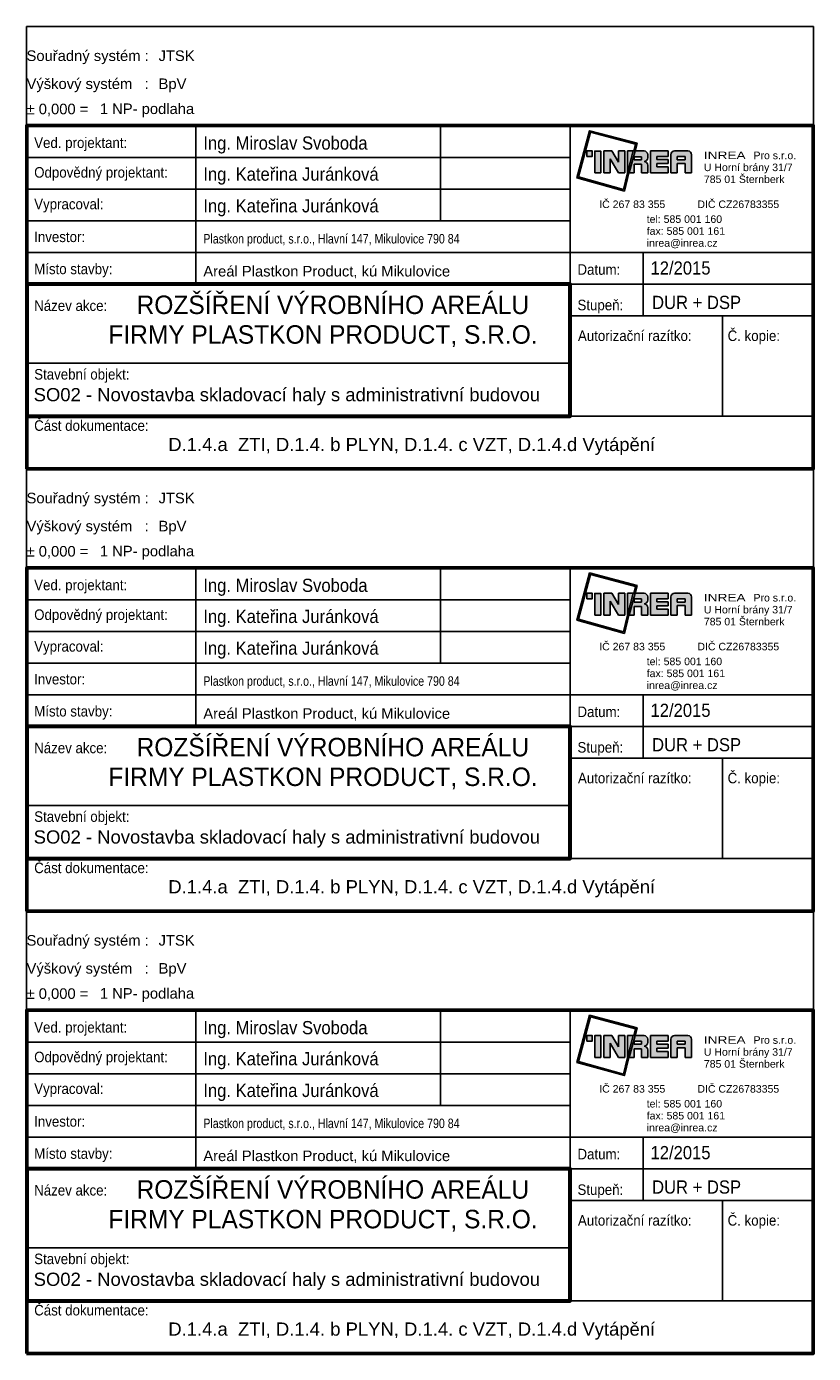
# Model space of a CAD drawing. Header units: millimetres. Extents: x 6435372 to 6591231, y 1734588 to 1852854.
# Tile 1 of 12: x 6435372 to 6450271, y 1734588 to 1759728. Entities that reach past the tile are written whole.
import ezdxf
from ezdxf.enums import TextEntityAlignment as Align

# ---------------------------------------------------------------- set-up
doc = ezdxf.new("R2010")
doc.units = ezdxf.units.MM
doc.layers.add('IN_RAZITKO', color=7, linetype='Continuous')
doc.styles.add('ari-rom-uni', font='arial.ttf')
doc.styles.add('ARIAL', font='arial.ttf')

# ---------------------------------------------------------------- blocks, each defined once
blk = doc.blocks.new('RAZÍTKO VÝKRES')
at = {"layer": 'IN_RAZITKO'}
blk.add_hatch(color=256, dxfattribs=at).paths.add_polyline_path([(-3.869, 7.655), (-3.904, 7.527), (-3.878, 7.527), (-3.839, 7.673), (-4.74, 7.912), (-4.978, 7.018), (-4.08, 6.768), (-3.993, 7.115), (-4.019, 7.115), (-4.098, 6.799), (-4.947, 7.035), (-4.722, 7.882)])
h = blk.add_hatch(color=256, dxfattribs=at)
h.paths.add_polyline_path([(-4.687, 7.527), (-4.792, 7.527), (-4.792, 7.423), (-4.687, 7.423)])
h.paths.add_polyline_path([(-4.527, 7.526), (-4.642, 7.526), (-4.642, 7.115), (-4.527, 7.115)])
h.paths.add_polyline_path([(-4.317, 7.527), (-4.468, 7.527), (-4.468, 7.115), (-4.349, 7.115), (-4.349, 7.381), (-4.189, 7.115), (-4.07, 7.115), (-4.07, 7.527), (-4.189, 7.527), (-4.189, 7.315)])
h.paths.add_polyline_path([(-3.913, 7.527), (-4.023, 7.527), (-4.023, 7.115)])
h.paths.add_polyline_path([(-3.708, 7.527), (-3.877, 7.527), (-3.987, 7.115), (-3.894, 7.115), (-3.894, 7.277), (-3.757, 7.277), (-3.757, 7.115), (-3.638, 7.115), (-3.638, 7.257, 0.414214), (-3.708, 7.327, 0.414214), (-3.638, 7.397), (-3.638, 7.457, 0.414214)])
h.paths.add_polyline_path([(-3.757, 7.419), (-3.757, 7.362), (-3.894, 7.362), (-3.894, 7.419)], flags=16)
h.paths.add_polyline_path([(-3.253, 7.527), (-3.588, 7.527), (-3.588, 7.115), (-3.253, 7.115), (-3.253, 7.225), (-3.465, 7.225), (-3.465, 7.287), (-3.253, 7.287), (-3.253, 7.366), (-3.465, 7.366), (-3.465, 7.421), (-3.253, 7.421)])
h.paths.add_polyline_path([(-2.877, 7.527), (-3.131, 7.527, 0.414214), (-3.201, 7.457), (-3.201, 7.115), (-3.081, 7.115), (-3.081, 7.293), (-2.931, 7.293), (-2.931, 7.115), (-2.807, 7.115), (-2.807, 7.457, 0.414214)])
h.paths.add_polyline_path([(-2.931, 7.421), (-2.931, 7.362), (-3.081, 7.362), (-3.081, 7.421)], flags=16)
at = {"layer": 'IN_RAZITKO', "color": 7}
for p, q in [((-12.195, 8.005), (-12.195, 5.005)), ((-7.564, 8.005), (-7.564, 6.205)), ((-5.108, 2.651), (-5.108, 8.005)), ((-15.395, 7.405), (-5.108, 7.405)), ((-15.395, 6.805), (-5.108, 6.805)), ((-15.395, 6.205), (-5.108, 6.205)), ((-15.395, 5.605), (-5.108, 5.605)), ((-5.108, 5.605), (-0.505, 5.605)), ((-3.727, 5.605), (-3.727, 4.405)), ((-5.108, 5.005), (-0.505, 5.005)), ((-5.108, 4.405), (-0.505, 4.405)), ((-2.225, 4.405), (-2.225, 2.505)), ((-15.395, 3.505), (-5.108, 3.505))]:
    blk.add_line(p, q, dxfattribs=at)
at = {"layer": 'IN_RAZITKO'}
for p, q in [((-4.468, 7.527), (-4.317, 7.527)), ((-4.468, 7.527), (-4.468, 7.115)), ((-4.349, 7.115), (-4.349, 7.381)), ((-4.349, 7.381), (-4.189, 7.115)), ((-4.317, 7.527), (-4.189, 7.315)), ((-4.189, 7.315), (-4.189, 7.527)), ((-4.189, 7.527), (-4.07, 7.527)), ((-4.07, 7.115), (-4.07, 7.527)), ((-4.023, 7.115), (-4.023, 7.527)), ((-3.913, 7.527), (-4.023, 7.115)), ((-4.023, 7.527), (-3.913, 7.527)), ((-3.877, 7.527), (-3.987, 7.115)), ((-3.878, 7.527), (-3.904, 7.527)), ((-3.894, 7.362), (-3.894, 7.419)), ((-3.757, 7.419), (-3.894, 7.419)), ((-3.757, 7.362), (-3.894, 7.362)), ((-3.877, 7.527), (-3.708, 7.527)), ((-3.757, 7.362), (-3.757, 7.419)), ((-3.638, 7.397), (-3.638, 7.457)), ((-3.588, 7.527), (-3.588, 7.115)), ((-3.588, 7.527), (-3.253, 7.527)), ((-3.253, 7.421), (-3.465, 7.421)), ((-3.465, 7.421), (-3.465, 7.366)), ((-3.253, 7.366), (-3.465, 7.366)), ((-3.253, 7.527), (-3.253, 7.421)), ((-3.253, 7.421), (-3.253, 7.527)), ((-3.253, 7.366), (-3.253, 7.287)), ((-3.201, 7.115), (-3.201, 7.457)), ((-3.131, 7.527), (-2.877, 7.527)), ((-2.931, 7.421), (-3.081, 7.421)), ((-3.081, 7.421), (-3.081, 7.362)), ((-3.081, 7.362), (-2.931, 7.362)), ((-2.931, 7.293), (-3.081, 7.293)), ((-3.081, 7.293), (-3.081, 7.115)), ((-2.931, 7.362), (-2.931, 7.421)), ((-2.931, 7.115), (-2.931, 7.293)), ((-2.807, 7.115), (-2.807, 7.457)), ((-4.468, 7.115), (-4.349, 7.115)), ((-4.189, 7.115), (-4.07, 7.115)), ((-3.993, 7.115), (-4.019, 7.115)), ((-3.987, 7.115), (-3.894, 7.115)), ((-3.894, 7.115), (-3.894, 7.277)), ((-3.894, 7.277), (-3.757, 7.277)), ((-3.757, 7.277), (-3.757, 7.115)), ((-3.757, 7.115), (-3.638, 7.115)), ((-3.638, 7.257), (-3.638, 7.115)), ((-3.588, 7.115), (-3.253, 7.115)), ((-3.253, 7.287), (-3.465, 7.287)), ((-3.465, 7.287), (-3.465, 7.225)), ((-3.465, 7.225), (-3.253, 7.225)), ((-3.253, 7.225), (-3.253, 7.115)), ((-3.201, 7.115), (-3.081, 7.115)), ((-2.931, 7.115), (-2.807, 7.115)), ((-5.108, 2.505), (-0.505, 2.505))]:
    blk.add_line(p, q, dxfattribs=at)
at = {"layer": 'IN_RAZITKO', "lineweight": 50}
for points in [[(-15.4, 1.505), (-0.5, 1.505), (-0.5, 8.01), (-15.4, 8.01)], [(-15.395, 1.51), (-0.505, 1.51), (-0.505, 8.005), (-15.395, 8.005)]]:
    blk.add_lwpolyline(points, close=True, dxfattribs=at)
at = {"layer": 'IN_RAZITKO'}
for points in [[(-3.878, 7.527), (-3.839, 7.673), (-4.74, 7.912), (-4.978, 7.018), (-4.08, 6.768), (-3.993, 7.115)], [(-3.904, 7.527), (-3.869, 7.655), (-4.722, 7.882), (-4.947, 7.035), (-4.098, 6.799), (-4.019, 7.115)]]:
    blk.add_lwpolyline(points, dxfattribs=at)
for points in [[(-4.792, 7.423), (-4.687, 7.423), (-4.687, 7.527), (-4.792, 7.527)], [(-4.642, 7.115), (-4.527, 7.115), (-4.527, 7.526), (-4.642, 7.526)]]:
    blk.add_lwpolyline(points, close=True, dxfattribs=at)
at = {"layer": 'IN_RAZITKO', "lineweight": 60}
blk.add_lwpolyline([(-15.395, 2.505), (-5.108, 2.505), (-5.108, 5.005), (-15.395, 5.005)], close=True, dxfattribs=at)
at = {"layer": 'IN_RAZITKO'}
for centre, start, end in [((-3.708, 7.457), 0, 90), ((-3.708, 7.397), 270, 0), ((-3.708, 7.257), 0, 90), ((-3.131, 7.457), 90, 180), ((-2.877, 7.457), 0, 90)]:
    blk.add_arc(centre, 0.07, start, end, dxfattribs=at)
at = {"layer": 'IN_RAZITKO', "style": 'ARIAL'}
for s, p in [('Souřadný systém :', (-15.4, 9.432)), ('Výškový systém   :', (-15.4, 8.901)), ('± 0,000 =', (-15.4, 8.423))]:
    blk.add_text(s, height=0.2, dxfattribs=at).set_placement(p, align=Align.TOP_LEFT)
at = {"layer": 'IN_RAZITKO', "color": 3, "style": 'ARIAL'}
for s, p in [('JTSK', (-12.9, 9.432)), ('BpV', (-12.9, 8.901))]:
    blk.add_text(s, height=0.2, dxfattribs=at).set_placement(p, align=Align.TOP_LEFT)
at = {"layer": 'IN_RAZITKO', "color": 7, "style": 'ari-rom-uni', "width": 0.9}
for s, p in [('Ved. projektant:', (-15.255, 7.584)), ('Odpovědný projektant:', (-15.255, 7.022)), ('Vypracoval:', (-15.255, 6.422)), ('Investor:', (-15.255, 5.801)), ('Místo stavby:', (-15.255, 5.193)), ('Datum:', (-4.968, 5.182)), ('Název akce:', (-15.255, 4.497)), ('Stupeň:', (-4.968, 4.509)), ('Autorizační razítko:', (-4.959, 3.927)), ('Č. kopie:', (-2.125, 3.927)), ('Stavební objekt:', (-15.255, 3.197)), ('Část dokumentace:', (-15.255, 2.225))]:
    blk.add_text(s, height=0.2, dxfattribs=at).set_placement(p)
at = {"layer": 'IN_RAZITKO', "style": 'ari-rom-uni'}
for s, p in [('U Horní brány 31/7', (-2.575, 7.103)), ('                 Pro s.r.o.', (-2.575, 7.329)), ('785 01 Šternberk', (-2.575, 6.877)), ('IČ 267 83 355           DIČ CZ26783355', (-4.556, 6.404)), ('tel: 585 001 160', (-3.657, 6.122)), ('fax: 585 001 161', (-3.657, 5.896)), ('inrea@inrea.cz', (-3.657, 5.67))]:
    blk.add_text(s, height=0.1425, dxfattribs=at).set_placement(p, align=Align.BOTTOM_LEFT)
at = {"layer": 'IN_RAZITKO', "style": 'ari-rom-uni', "width": 1.3}
blk.add_text('INREA', height=0.1425, dxfattribs=at).set_placement((-2.575, 7.331), align=Align.BOTTOM_LEFT)
at = {"layer": 'IN_RAZITKO', "color": 3, "style": 'ARIAL'}
blk.add_attdef('NULA', (-14.012, 8.227), '', height=0.2, dxfattribs=at)
at = {"layer": 'IN_RAZITKO', "style": 'ari-rom-uni', "width": 0.9, "flags": 12}
for tag, p, height in [('VEDOUCÍ-PROJEKTANT', (-12.053, 7.553), 0.25), ('ODPOVĚDNÝ-PROJEKTANT', (-12.053, 6.964), 0.25), ('VYPRACOVAL', (-12.053, 6.363), 0.25), ('INVESTOR', (-12.053, 5.774), 0.2), ('MÍSTO', (-12.053, 5.149), 0.25), ('DATUM', (-3.585, 5.185), 0.25), ('STUPEŇ', (-3.556, 4.468), 0.25)]:
    blk.add_attdef(tag, p, '', height=height, dxfattribs=at)
at = {"layer": 'IN_RAZITKO', "style": 'ari-rom-uni', "width": 0.95, "flags": 12}
for tag, p in [('NÁZEV-1', (-10.252, 4.438)), ('NÁZEV-2', (-10.252, 3.876))]:
    blk.add_attdef(tag, text='', height=0.35, dxfattribs=at).set_placement(p, align=Align.CENTER)
at = {"layer": 'IN_RAZITKO', "style": 'ari-rom-uni'}
for tag, p in [('OBJEKT', (-11.248, 2.85)), ('DOKUMENTACE', (-11.26, 1.842))]:
    blk.add_attdef(tag, p, '', height=0.25, dxfattribs=at)

msp = doc.modelspace()

# ---------------------------------------------------------------- linework, layer by layer
for p, q in [((6435371.6, 1757853.1), (6435371.6, 1759728)), ((6435371.6, 1759728), (6450271.3, 1759728)), ((6450271.3, 1757853.1), (6450271.3, 1759728)), ((6435371.6, 1749473.3), (6435371.6, 1751348.1)), ((6435371.6, 1751348.1), (6450271.3, 1751348.1)), ((6450271.3, 1749473.3), (6450271.3, 1751348.1)), ((6435371.6, 1741093.5), (6435371.6, 1742968.3)), ((6435371.6, 1742968.3), (6450271.3, 1742968.3)), ((6450271.3, 1741093.5), (6450271.3, 1742968.3))]:
    msp.add_line(p, q)

# ---------------------------------------------------------------- block references
ref = msp.add_blockref('RAZÍTKO VÝKRES', (6450771.3, 1749843.1), dxfattribs=dict(xscale=1000, yscale=1000, zscale=1000))
ref.add_attrib('VEDOUCÍ-PROJEKTANT', 'Ing. Miroslav Svoboda', (6438718.5, 1757396.4), dxfattribs={"layer": 'IN_RAZITKO', "height": 250, "style": 'ari-rom-uni', "width": 0.9})
ref.add_attrib('ODPOVĚDNÝ-PROJEKTANT', 'Ing. Kateřina Juránková', (6438718.5, 1756807.4), dxfattribs={"layer": 'IN_RAZITKO', "height": 250, "style": 'ari-rom-uni', "width": 0.9})
ref.add_attrib('VYPRACOVAL', 'Ing. Kateřina Juránková', (6438718.5, 1756206.6), dxfattribs={"layer": 'IN_RAZITKO', "height": 250, "style": 'ari-rom-uni', "width": 0.9})
ref.add_attrib('INVESTOR', 'Plastkon product, s.r.o., Hlavní 147, Mikulovice 790 84', (6438718.5, 1755617.6), dxfattribs={"layer": 'IN_RAZITKO', "height": 180, "style": 'ari-rom-uni', "width": 0.8})
ref.add_attrib('MÍSTO', 'Areál Plastkon Product, kú Mikulovice', (6438718.5, 1754992.5), dxfattribs={"layer": 'IN_RAZITKO', "height": 200, "style": 'ari-rom-uni'})
ref.add_attrib('NÁZEV-1', 'ROZŠÍŘENÍ VÝROBNÍHO AREÁLU ', dxfattribs={"layer": 'IN_RAZITKO', "height": 350, "style": 'ari-rom-uni', "width": 0.95}).set_placement((6441235.8, 1754281.1), align=Align.CENTER)
ref.add_attrib('NÁZEV-2', 'FIRMY PLASTKON PRODUCT, S.R.O.', dxfattribs={"layer": 'IN_RAZITKO', "height": 350, "style": 'ari-rom-uni', "width": 0.95}).set_placement((6440984.3, 1753718.9), align=Align.CENTER)
ref.add_attrib('DATUM', '12/2015', (6447186.5, 1755028.5), dxfattribs={"layer": 'IN_RAZITKO', "height": 250, "style": 'ari-rom-uni', "width": 0.9})
ref.add_attrib('DOKUMENTACE', '                                                                 D.1.4.a  ZTI, D.1.4. b PLYN, D.1.4. c VZT, D.1.4.d Vytápění', dxfattribs={"layer": 'IN_RAZITKO', "height": 250, "style": 'ari-rom-uni'}).set_placement((6439511.7, 1751685.4), align=Align.CENTER)
ref.add_attrib('STUPEŇ', 'DUR + DSP', (6447215.6, 1754376.5), dxfattribs={"layer": 'IN_RAZITKO', "height": 250, "style": 'ari-rom-uni', "width": 0.9})
ref.add_attrib('OBJEKT', 'SO02 - Novostavba skladovací haly s administrativní budovou', (6435506.2, 1752628.8), dxfattribs={"layer": 'IN_RAZITKO', "height": 250, "style": 'ari-rom-uni'})
ref.add_attrib('NULA', '1 NP- podlaha', (6436759.4, 1758070.2), dxfattribs={"layer": 'IN_RAZITKO', "color": 3, "height": 200, "style": 'ARIAL'})
ref = msp.add_blockref('RAZÍTKO VÝKRES', (6450771.3, 1741463.3), dxfattribs=dict(xscale=1000, yscale=1000, zscale=1000))
ref.add_attrib('VEDOUCÍ-PROJEKTANT', 'Ing. Miroslav Svoboda', (6438718.5, 1749016.6), dxfattribs={"layer": 'IN_RAZITKO', "height": 250, "style": 'ari-rom-uni', "width": 0.9})
ref.add_attrib('ODPOVĚDNÝ-PROJEKTANT', 'Ing. Kateřina Juránková', (6438718.5, 1748427.6), dxfattribs={"layer": 'IN_RAZITKO', "height": 250, "style": 'ari-rom-uni', "width": 0.9})
ref.add_attrib('VYPRACOVAL', 'Ing. Kateřina Juránková', (6438718.5, 1747826.8), dxfattribs={"layer": 'IN_RAZITKO', "height": 250, "style": 'ari-rom-uni', "width": 0.9})
ref.add_attrib('INVESTOR', 'Plastkon product, s.r.o., Hlavní 147, Mikulovice 790 84', (6438718.5, 1747237.7), dxfattribs={"layer": 'IN_RAZITKO', "height": 180, "style": 'ari-rom-uni', "width": 0.8})
ref.add_attrib('MÍSTO', 'Areál Plastkon Product, kú Mikulovice', (6438718.5, 1746612.7), dxfattribs={"layer": 'IN_RAZITKO', "height": 200, "style": 'ari-rom-uni'})
ref.add_attrib('NÁZEV-1', 'ROZŠÍŘENÍ VÝROBNÍHO AREÁLU ', dxfattribs={"layer": 'IN_RAZITKO', "height": 350, "style": 'ari-rom-uni', "width": 0.95}).set_placement((6441235.8, 1745901.3), align=Align.CENTER)
ref.add_attrib('NÁZEV-2', 'FIRMY PLASTKON PRODUCT, S.R.O.', dxfattribs={"layer": 'IN_RAZITKO', "height": 350, "style": 'ari-rom-uni', "width": 0.95}).set_placement((6440984.3, 1745339.1), align=Align.CENTER)
ref.add_attrib('DATUM', '12/2015', (6447186.5, 1746648.7), dxfattribs={"layer": 'IN_RAZITKO', "height": 250, "style": 'ari-rom-uni', "width": 0.9})
ref.add_attrib('DOKUMENTACE', '                                                                 D.1.4.a  ZTI, D.1.4. b PLYN, D.1.4. c VZT, D.1.4.d Vytápění', dxfattribs={"layer": 'IN_RAZITKO', "height": 250, "style": 'ari-rom-uni'}).set_placement((6439511.7, 1743305.5), align=Align.CENTER)
ref.add_attrib('STUPEŇ', 'DUR + DSP', (6447215.6, 1745996.7), dxfattribs={"layer": 'IN_RAZITKO', "height": 250, "style": 'ari-rom-uni', "width": 0.9})
ref.add_attrib('OBJEKT', 'SO02 - Novostavba skladovací haly s administrativní budovou', (6435506.2, 1744249), dxfattribs={"layer": 'IN_RAZITKO', "height": 250, "style": 'ari-rom-uni'})
ref.add_attrib('NULA', '1 NP- podlaha', (6436759.4, 1749690.4), dxfattribs={"layer": 'IN_RAZITKO', "color": 3, "height": 200, "style": 'ARIAL'})
ref = msp.add_blockref('RAZÍTKO VÝKRES', (6450771.3, 1733083.5), dxfattribs=dict(xscale=1000, yscale=1000, zscale=1000))
ref.add_attrib('VEDOUCÍ-PROJEKTANT', 'Ing. Miroslav Svoboda', (6438718.5, 1740636.8), dxfattribs={"layer": 'IN_RAZITKO', "height": 250, "style": 'ari-rom-uni', "width": 0.9})
ref.add_attrib('ODPOVĚDNÝ-PROJEKTANT', 'Ing. Kateřina Juránková', (6438718.5, 1740047.7), dxfattribs={"layer": 'IN_RAZITKO', "height": 250, "style": 'ari-rom-uni', "width": 0.9})
ref.add_attrib('VYPRACOVAL', 'Ing. Kateřina Juránková', (6438718.5, 1739446.9), dxfattribs={"layer": 'IN_RAZITKO', "height": 250, "style": 'ari-rom-uni', "width": 0.9})
ref.add_attrib('INVESTOR', 'Plastkon product, s.r.o., Hlavní 147, Mikulovice 790 84', (6438718.5, 1738857.9), dxfattribs={"layer": 'IN_RAZITKO', "height": 180, "style": 'ari-rom-uni', "width": 0.8})
ref.add_attrib('MÍSTO', 'Areál Plastkon Product, kú Mikulovice', (6438718.5, 1738232.8), dxfattribs={"layer": 'IN_RAZITKO', "height": 200, "style": 'ari-rom-uni'})
ref.add_attrib('NÁZEV-1', 'ROZŠÍŘENÍ VÝROBNÍHO AREÁLU ', dxfattribs={"layer": 'IN_RAZITKO', "height": 350, "style": 'ari-rom-uni', "width": 0.95}).set_placement((6441235.8, 1737521.5), align=Align.CENTER)
ref.add_attrib('NÁZEV-2', 'FIRMY PLASTKON PRODUCT, S.R.O.', dxfattribs={"layer": 'IN_RAZITKO', "height": 350, "style": 'ari-rom-uni', "width": 0.95}).set_placement((6440984.3, 1736959.2), align=Align.CENTER)
ref.add_attrib('DATUM', '12/2015', (6447186.5, 1738268.9), dxfattribs={"layer": 'IN_RAZITKO', "height": 250, "style": 'ari-rom-uni', "width": 0.9})
ref.add_attrib('DOKUMENTACE', '                                                                 D.1.4.a  ZTI, D.1.4. b PLYN, D.1.4. c VZT, D.1.4.d Vytápění', dxfattribs={"layer": 'IN_RAZITKO', "height": 250, "style": 'ari-rom-uni'}).set_placement((6439511.7, 1734925.7), align=Align.CENTER)
ref.add_attrib('STUPEŇ', 'DUR + DSP', (6447215.6, 1737616.8), dxfattribs={"layer": 'IN_RAZITKO', "height": 250, "style": 'ari-rom-uni', "width": 0.9})
ref.add_attrib('OBJEKT', 'SO02 - Novostavba skladovací haly s administrativní budovou', (6435506.2, 1735869.2), dxfattribs={"layer": 'IN_RAZITKO', "height": 250, "style": 'ari-rom-uni'})
ref.add_attrib('NULA', '1 NP- podlaha', (6436759.4, 1741310.6), dxfattribs={"layer": 'IN_RAZITKO', "color": 3, "height": 200, "style": 'ARIAL'})

doc.saveas('drawing.dxf')
